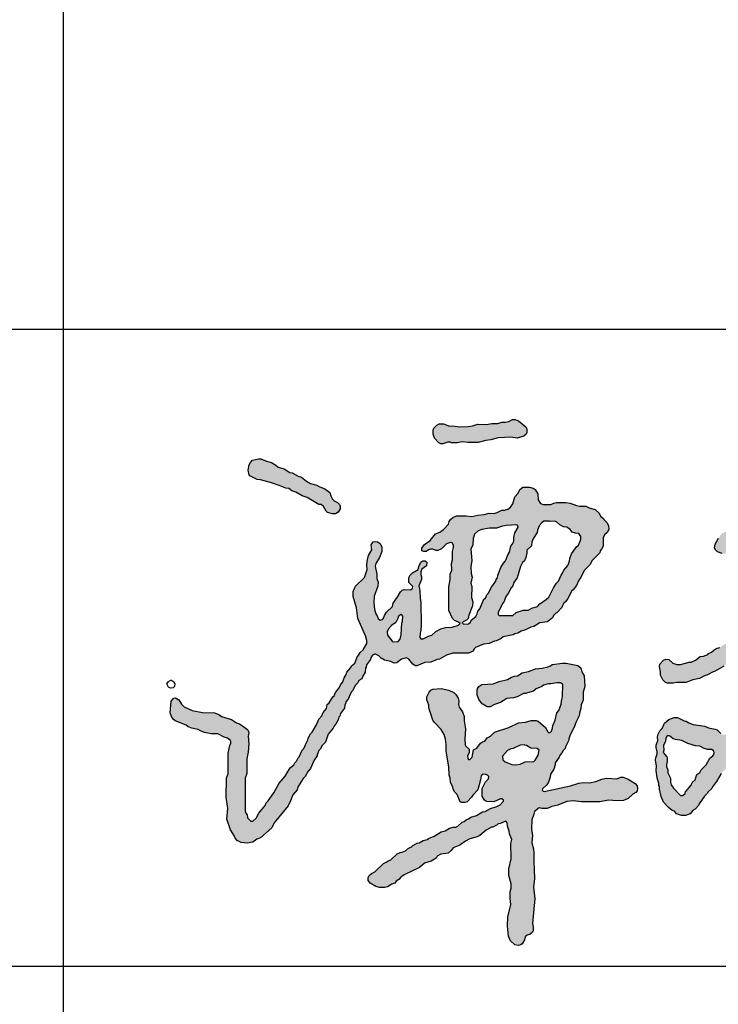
# Model space of a CAD drawing. Extents: x 427948 to 764348, y 274849 to 601549.
# Tile 176 of 212: x 677543 to 678421, y 525401 to 526638. Entities that reach past the tile are written whole.
import ezdxf

# ---------------------------------------------------------------- set-up
doc = ezdxf.new("R2010")
doc.units = 0
doc.header["$LTSCALE"] = 1000
doc.header["$MEASUREMENT"] = 0
doc.layers.get('0').update_dxf_attribs({"linetype": 'CONTINUOUS'})
doc.layers.add('PUB_TITLE', color=4, linetype='CONTINUOUS')

# ---------------------------------------------------------------- blocks, each defined once
blk = doc.blocks.new('谭文军')
at = {"linetype": 'Continuous'}
for points in [[(1125, 2635), (1145, 2632), (1165, 2638), (1173, 2644), (1175, 2649), (1175, 2661), (1172, 2667), (1149, 2685), (1139, 2690), (1130, 2690), (1119, 2683), (1109, 2681), (1097, 2681), (1085, 2677), (1066, 2677), (1049, 2674), (1023, 2675), (1006, 2670), (993, 2668), (967, 2667), (944, 2670), (935, 2669), (916, 2676), (902, 2676), (895, 2672), (886, 2663), (884, 2656), (884, 2644), (888, 2632), (901, 2617), (908, 2614), (914, 2614), (933.8, 2620.6), (941, 2617), (958, 2617), (974, 2620), (992, 2618), (1024, 2618), (1047, 2624), (1063, 2626), (1086, 2633)], [(436, 2475), (445, 2468), (457, 2464), (477, 2452), (492, 2447), (529, 2426), (536, 2425), (543, 2419), (551, 2405), (556, 2401), (571, 2396), (580, 2397), (589, 2402), (595, 2412), (595, 2420), (593, 2425), (587, 2432), (572.8, 2438.5), (566, 2452), (563, 2463), (547, 2474), (530, 2481), (522, 2486), (503, 2491), (490, 2498), (475, 2510), (465, 2513), (446, 2524), (439, 2525), (421, 2536), (402, 2541), (395, 2548), (382, 2556), (366, 2560), (349, 2567), (341, 2567), (323, 2563), (316, 2556), (312, 2549), (309, 2532), (312, 2518), (314, 2515), (337, 2503), (347, 2502), (382, 2493), (406, 2485), (426, 2476)], [(1874.1, 2272), (1889.1, 2262), (1896.5, 2250.3), (1895.1, 2237), (1887.1, 2227), (1880.1, 2225), (1873.1, 2218), (1869.1, 2205), (1867.1, 2186), (1869.1, 2182), (1878.1, 2176), (1887.1, 2176), (1892.1, 2178), (1912.1, 2193), (1918.1, 2200), (1921.1, 2209), (1927.1, 2217), (1939.1, 2227), (1942.1, 2236), (1944.1, 2271), (1937.1, 2294), (1930.1, 2300), (1926.1, 2311), (1915.1, 2321), (1905.1, 2325), (1900.1, 2330), (1890.1, 2336), (1882.1, 2338), (1874.1, 2343), (1863.1, 2346), (1848.1, 2347), (1845.1, 2347), (1833.1, 2345), (1815.1, 2345), (1790.1, 2340), (1780.1, 2335), (1770.1, 2321), (1760.1, 2302), (1758.1, 2291), (1760.1, 2286), (1767.1, 2278), (1781.1, 2273), (1814.1, 2274), (1831.1, 2280), (1841.1, 2281)]]:
    blk.add_hatch(color=256, dxfattribs=at).paths.add_polyline_path(points)
h = blk.add_hatch(color=256, dxfattribs=at)
h.paths.add_polyline_path([(846, 2122), (843, 2133), (842, 2158), (839, 2173), (848, 2193), (848, 2201), (843.3, 2212.1), (849, 2225), (863, 2235), (864, 2246), (859, 2251), (852, 2251), (846, 2246), (839, 2233), (837, 2224), (820, 2213), (811, 2205), (808, 2197), (808, 2183), (824.2, 2168), (813, 2160), (794, 2161), (788, 2159), (782, 2154), (772, 2137), (760, 2119), (757, 2109), (739, 2091), (733, 2081), (728.9, 2068.8), (719, 2066), (713, 2071), (710, 2080), (706, 2086), (702, 2100), (700, 2120), (701, 2141), (712, 2172), (713, 2184), (709, 2196), (709, 2209), (703.3, 2237.4), (717, 2261), (724, 2280), (724, 2293), (719, 2304), (711, 2310), (702, 2311), (697, 2309), (691, 2300), (693, 2285), (683, 2267), (679, 2249), (678, 2236), (679, 2224), (671, 2199), (643, 2172), (635, 2155), (635, 2140), (646, 2104), (650, 2071), (674, 2018), (678, 2003), (678, 1994), (666, 1974), (657, 1966), (651, 1955), (649, 1954), (640, 1933), (630, 1924), (628, 1919), (616, 1905), (614, 1897), (607, 1887), (603, 1875), (596, 1865), (592, 1856), (580, 1841), (576, 1831), (572, 1828), (561, 1809), (555, 1804), (552, 1792), (542, 1779), (538, 1769), (529, 1759), (521, 1741), (508, 1718), (503, 1713), (496, 1700), (495, 1693), (490, 1686), (482, 1667), (477, 1662), (468, 1642), (464, 1638), (459, 1628), (454, 1623), (451, 1617), (440, 1607), (424, 1582), (406, 1560), (389, 1530), (371, 1505), (365, 1499), (362, 1490), (342, 1467), (334, 1451), (320.3, 1438.7), (307, 1452), (306, 1461), (300, 1470), (300, 1575), (305, 1590), (305, 1635), (309, 1656), (311, 1683), (309, 1706), (311, 1717), (308, 1725), (292, 1738), (282, 1744), (273, 1747), (257, 1758), (226, 1767), (218, 1773), (205, 1778), (167, 1779), (135, 1786), (110, 1797), (102, 1805), (94, 1819), (84, 1825), (77, 1824), (70, 1814), (67, 1778), (71, 1767), (76, 1759), (82, 1753), (117, 1740), (123, 1735), (134, 1731), (154, 1727), (161, 1722), (174, 1717), (194, 1713), (215, 1713), (235, 1703), (245, 1700), (257.3, 1689.3), (252, 1677), (247, 1653), (247, 1590), (242, 1575), (241, 1516), (246, 1481), (243, 1448), (254, 1415), (267, 1395), (269, 1389), (275, 1382), (287, 1375), (306, 1373), (324, 1377), (336, 1386), (347, 1390), (383, 1421), (390, 1437), (433, 1489), (441, 1505), (448, 1524), (461, 1539), (464, 1549), (480, 1574), (486, 1580), (496, 1597), (503, 1605), (514, 1631), (523, 1645), (523, 1648), (529, 1661), (534, 1666), (538, 1676), (549, 1687), (558, 1712), (573, 1731), (577, 1739), (583, 1745), (589, 1757), (591, 1765), (594, 1768), (596, 1776), (608, 1793), (609.6, 1807.7), (620, 1821), (629, 1842), (634, 1848), (642, 1863), (650, 1871), (653, 1879), (662, 1884), (665, 1892), (673, 1905), (674, 1917), (676, 1920), (677, 1927), (689, 1944), (690, 1949), (697.5, 1961), (705, 1961), (715, 1955), (722, 1948), (733, 1942), (752, 1938), (763, 1933), (771, 1934), (785, 1945), (801, 1949), (808, 1945), (821, 1929), (829, 1924), (833, 1924), (858, 1935), (877, 1936), (896, 1944), (903, 1945), (925, 1957), (945, 1964), (994, 1964), (1008, 1970), (1012.2, 1979.8), (1040, 1992), (1058, 1994), (1074, 2001), (1081, 2002), (1095, 2009), (1101, 2014), (1132, 2021), (1137, 2024), (1147, 2026), (1157, 2032), (1171, 2036), (1187, 2044), (1197, 2046), (1215, 2058), (1239, 2061), (1254, 2073), (1258, 2081), (1265, 2088), (1268, 2089), (1283, 2106), (1289, 2118), (1296, 2124), (1302, 2133), (1315, 2157), (1319, 2160), (1329, 2174), (1336, 2190), (1343, 2199), (1353, 2220), (1371, 2239), (1377, 2250), (1401, 2275), (1403, 2282), (1409, 2290), (1412, 2297), (1412, 2327.5), (1424, 2338), (1429, 2348), (1428, 2360), (1423, 2370), (1414, 2379), (1413, 2382), (1404, 2389), (1399, 2399), (1387, 2410), (1368, 2415), (1358, 2420), (1334, 2420), (1309, 2430), (1296, 2432), (1267, 2432), (1259, 2430), (1249, 2425), (1219.5, 2425), (1210, 2440), (1209, 2459), (1201, 2472), (1194, 2476), (1183, 2479), (1162, 2479), (1153, 2472), (1148, 2461), (1137, 2449), (1131, 2428), (1121.1, 2412.4), (1105, 2408), (1097, 2408), (1083, 2401), (1073, 2398), (1058, 2399), (1042, 2394), (1023, 2392), (1004, 2388), (986, 2390), (956, 2390), (945, 2385), (938, 2379), (934, 2373), (931, 2364), (916, 2348), (905, 2340), (891, 2334), (874, 2314), (857, 2301), (849, 2290), (849, 2282), (855, 2279), (862, 2280), (871.8, 2287), (883, 2287), (892, 2283), (898, 2283), (910, 2288), (925, 2303), (941.8, 2308.2), (948.2, 2296.9), (944, 2280), (944, 2254), (941, 2242), (942, 2222), (937, 2209), (937, 2193), (933, 2170), (933, 2096), (944, 2071), (950, 2065), (963, 2060), (968, 2056), (962, 2051), (943, 2044), (922, 2043), (908, 2039), (892, 2031), (880, 2020), (871, 2018), (853, 2008), (841.7, 2008), (843, 2026), (846, 2034), (847, 2052)])
h.paths.add_polyline_path([(790, 2079), (789, 2063), (787, 2057), (784, 2021), (781, 2007), (775, 2000), (757.6, 1998.8), (742, 2020), (741, 2030), (745, 2039), (754, 2050), (768, 2059), (774, 2071), (776, 2079), (784.6, 2084.4)], flags=16)
h.paths.add_polyline_path([(987, 2066), (993, 2071), (995, 2082), (1006, 2111), (1007, 2123), (1003, 2137), (1004, 2171), (1001, 2181), (1005, 2200), (1002, 2211), (1001, 2232), (1004, 2252), (1001, 2287), (1007, 2300), (1008, 2320), (1012, 2333), (1024, 2344), (1035, 2348), (1059, 2352), (1081, 2352), (1099, 2358), (1111, 2360), (1146.6, 2362.2), (1148, 2355), (1138, 2337), (1134, 2323), (1134, 2308), (1125, 2296), (1121, 2277), (1116, 2269), (1109, 2250), (1102, 2243), (1094, 2230), (1085, 2206), (1084, 2198), (1080, 2193), (1078, 2187), (1065, 2169), (1055, 2149), (1051, 2145), (1046, 2135), (1041, 2131), (1029, 2101), (1023, 2094), (1019.8, 2081.3), (1002, 2066), (998.4, 2055.3), (978, 2054), (973, 2059)], flags=16)
h.paths.add_polyline_path([(1086, 2090), (1099, 2118), (1104, 2124), (1110, 2140), (1117, 2149), (1126, 2167), (1131, 2173), (1134, 2183), (1145, 2198), (1155, 2233), (1161, 2245), (1167, 2251), (1172, 2261), (1175, 2274), (1175, 2284), (1189, 2297), (1190, 2310), (1195, 2321), (1207, 2339), (1208, 2346), (1213, 2359), (1221, 2369), (1228, 2374), (1244, 2374), (1245, 2373), (1264.8, 2374.2), (1277, 2362), (1289, 2356), (1299, 2355), (1309, 2348), (1316, 2340), (1326, 2336), (1336, 2335), (1342, 2326), (1342, 2317), (1335, 2299), (1329, 2294), (1314, 2272), (1308, 2258), (1307, 2249), (1302, 2236), (1290, 2221), (1286, 2212), (1281, 2206), (1273, 2187), (1267, 2181), (1258, 2167), (1243, 2138), (1236, 2131), (1215, 2117), (1208, 2109), (1190, 2103), (1179, 2097), (1163, 2097), (1142, 2090), (1131, 2081), (1086, 2081)], flags=16)
h = blk.add_hatch(color=256, dxfattribs=at)
h.paths.add_polyline_path([(1886.1, 2030), (1868.1, 2025), (1860.1, 2021), (1842.1, 2017), (1826.1, 2007), (1803.1, 2000), (1799.1, 1996), (1790.1, 1992), (1774.1, 1981), (1766.1, 1979), (1757.1, 1974), (1748.1, 1967), (1739.1, 1963), (1737.1, 1960), (1723.1, 1954), (1713.1, 1953), (1699.1, 1942), (1685.1, 1936), (1679.1, 1936), (1652.1, 1928), (1641.1, 1928), (1628.1, 1933), (1616.1, 1944), (1606.1, 1945), (1599.1, 1942), (1588.1, 1929), (1587.1, 1922), (1590.1, 1906), (1590.1, 1895), (1597.1, 1881), (1605.1, 1873), (1612.1, 1870), (1629.1, 1870), (1641.1, 1873), (1670.1, 1873), (1690.1, 1881), (1711.1, 1885), (1729.1, 1894), (1734.1, 1895), (1753.1, 1906), (1760.1, 1908), (1787.1, 1923), (1791.1, 1927), (1814.1, 1936), (1830.1, 1947), (1838.1, 1950), (1844.1, 1955), (1860.1, 1960), (1875.1, 1968), (1900.1, 1974), (1907.1, 1980), (1918.1, 1985), (1927.1, 1986), (1935.1, 1992), (1947.1, 1998), (1963.1, 1998), (1968.8, 1983.8), (1951.1, 1933), (1944.1, 1926), (1942.1, 1921), (1929.1, 1909), (1925.1, 1903), (1922.1, 1894), (1913.1, 1880), (1902.1, 1857), (1879.1, 1828), (1875.1, 1818), (1861.1, 1803), (1854.1, 1787.4), (1842.1, 1777), (1839.1, 1769), (1832.1, 1762), (1827.1, 1753), (1824.1, 1743), (1795.4, 1710), (1781.1, 1710), (1766.1, 1725), (1760.1, 1728), (1739.1, 1732), (1728.1, 1737), (1691.1, 1742), (1678.1, 1747), (1670.1, 1752), (1665.1, 1752), (1643.1, 1764), (1632.1, 1764), (1616.1, 1758), (1602.1, 1746), (1595.1, 1730), (1588.1, 1722), (1583.1, 1712), (1581.1, 1704), (1582.1, 1692), (1576.1, 1678), (1576.1, 1671), (1581.2, 1653.4), (1575.1, 1639), (1574.1, 1632), (1577.1, 1613), (1576.1, 1599), (1579.1, 1576), (1585.1, 1559), (1585.1, 1553), (1587.1, 1549), (1587.1, 1541), (1592.1, 1518), (1599.1, 1501), (1615.1, 1484), (1626.1, 1475), (1633.1, 1473), (1640.1, 1465), (1655.1, 1459), (1667.1, 1459), (1682.1, 1465), (1690.1, 1475), (1698.1, 1479), (1708.1, 1490), (1710.1, 1496), (1726.1, 1519), (1736.1, 1529), (1737.1, 1532), (1749.1, 1543), (1751.1, 1548), (1764.1, 1565), (1778.1, 1590), (1795.1, 1607), (1802.1, 1617), (1810.1, 1625), (1818.1, 1630), (1829.1, 1631), (1855.1, 1624), (1877.1, 1621), (1899.1, 1615), (1913.1, 1609), (1920.1, 1604), (1943, 1598.9), (1962.1, 1588), (1971.1, 1579), (1992.1, 1569), (2005.1, 1568), (2017.1, 1570), (2030.1, 1566), (2059.1, 1561), (2078.1, 1560), (2094.1, 1557), (2121.1, 1557), (2128.1, 1555), (2169.1, 1560), (2192.1, 1566), (2202.6, 1573), (2218.1, 1573), (2226.1, 1578), (2232.1, 1584), (2249.1, 1589), (2269.1, 1592), (2285.1, 1601), (2294.1, 1603), (2311.1, 1614), (2322.1, 1618), (2347.1, 1639), (2354.1, 1652), (2353.1, 1663), (2343.1, 1672), (2334.1, 1673), (2329.1, 1671), (2320.1, 1663), (2311.1, 1662), (2301.1, 1657), (2279.1, 1642), (2259.1, 1638), (2244.1, 1633), (2234.1, 1633), (2217.1, 1623), (2207.1, 1624), (2170.1, 1620), (2123.1, 1619), (2064.1, 1627), (2041.1, 1638), (2033.1, 1639), (2018.1, 1645), (1999.1, 1647), (1983.1, 1653), (1977.1, 1657), (1950.1, 1664), (1921.1, 1675), (1903.1, 1677), (1874.1, 1685), (1867.1, 1685), (1858.3, 1691.3), (1866.1, 1703), (1869.1, 1711), (1890.1, 1737), (1898.1, 1743), (1903.1, 1755), (1914.1, 1767), (1916.1, 1776), (1922.1, 1782), (1927.1, 1791), (1942.1, 1806), (1969.1, 1852), (1989.1, 1880), (1994.1, 1891), (2008.1, 1906), (2014.1, 1920), (2015.1, 1926), (2022.1, 1937), (2029.1, 1958), (2038.1, 1973), (2040.1, 1982), (2041.1, 2006), (2048.1, 2031), (2045.1, 2044), (2039.1, 2051), (2032.1, 2055), (2000.1, 2058), (1987.1, 2058), (1970.1, 2055), (1963.1, 2052), (1941.1, 2047), (1931.1, 2047), (1908.1, 2042)])
h.paths.add_polyline_path([(1749.1, 1664), (1758.5, 1657.3), (1754.3, 1646.9), (1743.1, 1637), (1732.1, 1617), (1716.1, 1601), (1712.1, 1593), (1703.1, 1587), (1698.1, 1570), (1688.1, 1562), (1685.1, 1554), (1668.1, 1533), (1666.1, 1528), (1654.9, 1518.1), (1630.1, 1544), (1621.1, 1558.1), (1621.1, 1575), (1613.1, 1592), (1613.1, 1600), (1607, 1614.7), (1611.1, 1627), (1611.1, 1637), (1609.1, 1642), (1598.1, 1655), (1600.1, 1662), (1599.1, 1677), (1605.1, 1690), (1606.1, 1700), (1614.1, 1711.1), (1619.1, 1706), (1629.1, 1698), (1636.1, 1695), (1656.1, 1692), (1675.1, 1683), (1699.1, 1676), (1712.1, 1675), (1725.1, 1668), (1737.1, 1664)], flags=16)
h = blk.add_hatch(color=256, dxfattribs=at)
h.paths.add_polyline_path([(1133, 1825), (1145, 1828), (1164, 1838), (1170, 1838), (1195, 1846), (1204, 1853), (1221, 1860), (1227, 1864), (1242, 1868), (1249, 1868), (1268, 1872), (1279, 1871), (1287, 1866), (1286, 1829), (1282, 1815), (1281, 1805), (1274, 1786), (1268, 1778), (1263, 1756), (1256, 1739), (1255, 1731), (1249.7, 1717.7), (1241.7, 1715.7), (1233, 1733), (1210, 1752), (1204, 1754), (1188, 1754), (1171, 1749), (1149, 1747), (1119, 1733), (1074, 1718), (1062, 1706), (1052, 1701), (1044, 1690), (1037, 1688), (1031, 1684), (1019, 1669), (1009, 1663), (1005, 1641), (996.1, 1630.9), (987.5, 1639.5), (996, 1655), (996, 1665), (983.1, 1676.7), (982, 1697), (984, 1729), (980, 1753), (980, 1767), (975, 1781), (962.6, 1799.6), (964, 1816), (961, 1824), (954, 1835), (948, 1841), (932, 1849), (909, 1854), (883, 1852), (877, 1849), (871, 1843), (864, 1828), (864, 1819), (870, 1802), (870, 1794), (873, 1783), (876, 1778), (883, 1755), (888, 1748), (909, 1727), (918, 1711), (922, 1697), (924, 1680), (924, 1659), (933, 1611), (934, 1585), (937, 1575), (938, 1563), (945, 1547), (946, 1541), (951, 1532), (958, 1525), (968, 1502), (972, 1500), (982, 1500), (989, 1502), (1003, 1516), (1007, 1523), (1023, 1539), (1031, 1570), (1033.6, 1586.7), (1043, 1588), (1057.5, 1583.6), (1056, 1573), (1046, 1564), (1036, 1543), (1036, 1519), (1043, 1507), (1049, 1503), (1072, 1502), (1095.6, 1512.1), (1103.5, 1505.8), (1092, 1492), (1082, 1487), (1062, 1481), (1045, 1472), (1037, 1471), (1018, 1459), (1001, 1454), (994, 1449), (986, 1446), (980, 1441), (974, 1439), (956.8, 1423), (946, 1423), (935, 1420), (921, 1412), (909, 1409), (887, 1395), (869, 1388), (865, 1385), (853, 1382), (840, 1374), (834, 1373), (821, 1366), (815, 1361), (807, 1358), (798, 1350), (788, 1345), (781, 1344), (772, 1340), (752, 1322), (744, 1319), (740, 1315), (730, 1310), (703, 1284), (692, 1279), (685, 1273), (682, 1267), (682, 1257), (688, 1249), (706, 1239), (717, 1236), (734, 1236), (742, 1238), (755, 1246), (765, 1249), (769, 1255), (777, 1261), (783, 1268), (794, 1275), (841, 1298), (857, 1311), (878, 1317), (893, 1327), (896, 1333), (908, 1339), (930, 1342), (940, 1351), (946, 1359), (967, 1367), (984, 1380), (998, 1387), (1020, 1393), (1029, 1397), (1048, 1414), (1065, 1423), (1069, 1423), (1083, 1430), (1086, 1433), (1093, 1435), (1109.7, 1442.8), (1114, 1437), (1115, 1426), (1120, 1411), (1121, 1402), (1128, 1385), (1125, 1372), (1126, 1325), (1119, 1294), (1119, 1273), (1126, 1247), (1126, 1234), (1123, 1222), (1123, 1202), (1125, 1183), (1116, 1145), (1115, 1116), (1118, 1085), (1124, 1070), (1138, 1058), (1149, 1056), (1156, 1058), (1160, 1061), (1167, 1073), (1171.6, 1086.9), (1184, 1090), (1192, 1097), (1194, 1101), (1194, 1113), (1192, 1124), (1200, 1201), (1195, 1237), (1199, 1264), (1196, 1317), (1197, 1341), (1195, 1356), (1190, 1374), (1192, 1397), (1189, 1417), (1190, 1446), (1197, 1463), (1199, 1472), (1213, 1483), (1221, 1481), (1238, 1481), (1252, 1487), (1271, 1491), (1299, 1503), (1319, 1505), (1345, 1502), (1401, 1502), (1428, 1507), (1455, 1505), (1475, 1506), (1489, 1512), (1504, 1526), (1513, 1531), (1517, 1536), (1519, 1542), (1517, 1551), (1511, 1559), (1489, 1572), (1474, 1578), (1467, 1578), (1454, 1573), (1422, 1575), (1408, 1572), (1389, 1565), (1369, 1561), (1350, 1562), (1336, 1560), (1310, 1552), (1226.5, 1533.5), (1220.4, 1539.6), (1237, 1555), (1242, 1563), (1247, 1578), (1248, 1588), (1259, 1603), (1263, 1617), (1263, 1623), (1275, 1641), (1278, 1648), (1285, 1655), (1287, 1660), (1294, 1668), (1295, 1673), (1305, 1693), (1305, 1698), (1309, 1710), (1323, 1736), (1327, 1748), (1337, 1769), (1338, 1777), (1343, 1792), (1344, 1803), (1350, 1818), (1350, 1843), (1355, 1860), (1353, 1893), (1346, 1906), (1343, 1918), (1333, 1925), (1297, 1933), (1286, 1933), (1253, 1928), (1248, 1924), (1240, 1921), (1222, 1917), (1202, 1915), (1180, 1907), (1160, 1903), (1146, 1893), (1136, 1892), (1127, 1889), (1115, 1882), (1089, 1876), (1070, 1868), (1035, 1866), (1026, 1860), (1022, 1854), (1020, 1847), (1021, 1834), (1026, 1820), (1036, 1806), (1052, 1797), (1061, 1797), (1074, 1804), (1093, 1810), (1113, 1823)])
h.paths.add_polyline_path([(1154, 1678), (1170.5, 1679.2), (1187, 1669), (1207, 1667), (1213, 1662), (1210, 1647), (1198.8, 1627.1), (1170, 1626), (1154, 1619), (1141, 1617), (1128, 1618), (1107, 1626), (1100, 1632), (1099, 1644), (1115, 1661), (1125, 1666), (1132, 1667)], flags=16)
for points in [[(1130, 2690), (1139, 2690), (1149, 2685), (1172, 2667), (1175, 2661), (1175, 2649), (1173, 2644), (1165, 2638), (1145, 2632), (1125, 2635), (1086, 2633), (1063, 2626), (1047, 2624), (1024, 2618), (992, 2618), (974, 2620), (958, 2617), (941, 2617), (937, 2619), (929, 2619), (914, 2614), (908, 2614), (901, 2617), (888, 2632), (884, 2644), (884, 2656), (886, 2663), (895, 2672), (902, 2676), (916, 2676), (935, 2669), (944, 2670), (967, 2667), (993, 2668), (1006, 2670), (1023, 2675), (1049, 2674), (1066, 2677), (1085, 2677), (1097, 2681), (1109, 2681), (1119, 2683), (1130, 2690)], [(341, 2567), (349, 2567), (366, 2560), (382, 2556), (395, 2548), (402, 2541), (421, 2536), (439, 2525), (446, 2524), (465, 2513), (475, 2510), (490, 2498), (503, 2491), (522, 2486), (530, 2481), (547, 2474), (563, 2463), (566, 2452), (571, 2442), (576, 2437), (587, 2432), (593, 2425), (595, 2420), (595, 2412), (589, 2402), (580, 2397), (571, 2396), (556, 2401), (551, 2405), (543, 2419), (536, 2425), (529, 2426), (492, 2447), (477, 2452), (457, 2464), (445, 2468), (436, 2475), (426, 2476), (406, 2485), (382, 2493), (347, 2502), (337, 2503), (314, 2515), (312, 2518), (309, 2532), (312, 2549), (316, 2556), (323, 2563), (341, 2567)], [(1162, 2479), (1183, 2479), (1194, 2476), (1201, 2472), (1209, 2459), (1210, 2440), (1217, 2429), (1225, 2425), (1249, 2425), (1259, 2430), (1267, 2432), (1296, 2432), (1309, 2430), (1329, 2422), (1339, 2420), (1358, 2420), (1368, 2415), (1387, 2410), (1399, 2399), (1404, 2389), (1413, 2382), (1414, 2379), (1423, 2370), (1428, 2360), (1429, 2348), (1424, 2338), (1416, 2331), (1412, 2322), (1412, 2297), (1409, 2290), (1403, 2282), (1401, 2275), (1377, 2250), (1371, 2239), (1353, 2220), (1343, 2199), (1336, 2190), (1329, 2174), (1319, 2160), (1315, 2157), (1302, 2133), (1296, 2124), (1289, 2118), (1283, 2106), (1268, 2089), (1265, 2088), (1258, 2081), (1254, 2073), (1239, 2061), (1215, 2058), (1197, 2046), (1187, 2044), (1171, 2036), (1157, 2032), (1147, 2026), (1137, 2024), (1132, 2021), (1101, 2014), (1095, 2009), (1081, 2002), (1074, 2001), (1058, 1994), (1040, 1992), (1015, 1981), (1011, 1977), (1008, 1970), (994, 1964), (945, 1964), (925, 1957), (903, 1945), (896, 1944), (877, 1936), (858, 1935), (833, 1924), (829, 1924), (821, 1929), (808, 1945), (801, 1949), (785, 1945), (771, 1934), (763, 1933), (752, 1938), (733, 1942), (722, 1948), (715, 1955), (705, 1961), (702, 1961), (695, 1957), (690, 1949), (689, 1944), (677, 1927), (676, 1920), (674, 1917), (673, 1905), (665, 1892), (662, 1884), (653, 1879), (650, 1871), (642, 1863), (634, 1848), (629, 1842), (620, 1821), (613, 1812), (613, 1809), (609, 1802), (608, 1793), (596, 1776), (594, 1768), (591, 1765), (589, 1757), (583, 1745), (577, 1739), (573, 1731), (558, 1712), (549, 1687), (538, 1676), (534, 1666), (529, 1661), (523, 1648), (523, 1645), (514, 1631), (503, 1605), (496, 1597), (486, 1580), (480, 1574), (464, 1549), (461, 1539), (448, 1524), (441, 1505), (433, 1489), (390, 1437), (383, 1421), (347, 1390), (336, 1386), (324, 1377), (306, 1373), (287, 1375), (275, 1382), (269, 1389), (267, 1395), (254, 1415), (243, 1448), (246, 1481), (241, 1516), (242, 1575), (247, 1590), (247, 1653), (252, 1677), (255, 1684), (255, 1689), (253, 1693), (245, 1700), (235, 1703), (215, 1713), (194, 1713), (174, 1717), (161, 1722), (154, 1727), (134, 1731), (123, 1735), (117, 1740), (82, 1753), (76, 1759), (71, 1767), (67, 1778), (70, 1814), (77, 1824), (84, 1825), (94, 1819), (102, 1805), (110, 1797), (135, 1786), (167, 1779), (205, 1778), (218, 1773), (226, 1767), (257, 1758), (273, 1747), (282, 1744), (292, 1738), (308, 1725), (311, 1717), (309, 1706), (311, 1683), (309, 1656), (305, 1635), (305, 1590), (300, 1575), (300, 1474), (302, 1467), (306, 1461), (307, 1452), (317, 1442), (324, 1442), (334, 1451), (342, 1467), (362, 1490), (365, 1499), (371, 1505), (389, 1530), (406, 1560), (424, 1582), (440, 1607), (451, 1617), (454, 1623), (459, 1628), (464, 1638), (468, 1642), (477, 1662), (482, 1667), (490, 1686), (495, 1693), (496, 1700), (503, 1713), (508, 1718), (521, 1741), (529, 1759), (538, 1769), (542, 1779), (552, 1792), (555, 1804), (561, 1809), (572, 1828), (576, 1831), (580, 1841), (592, 1856), (596, 1865), (603, 1875), (607, 1887), (614, 1897), (616, 1905), (628, 1919), (630, 1924), (640, 1933), (649, 1954), (651, 1955), (657, 1966), (666, 1974), (678, 1994), (678, 2003), (674, 2018), (650, 2071), (646, 2104), (635, 2140), (635, 2155), (643, 2172), (671, 2199), (679, 2224), (678, 2236), (679, 2249), (683, 2267), (693, 2285), (691, 2300), (697, 2309), (702, 2311), (711, 2310), (719, 2304), (724, 2293), (724, 2280), (717, 2261), (706, 2242), (704, 2234), (709, 2209), (709, 2196), (713, 2184), (712, 2172), (701, 2141), (700, 2120), (702, 2100), (706, 2086), (710, 2080), (713, 2071), (719, 2066), (726, 2068), (730, 2072), (733, 2081), (739, 2091), (757, 2109), (760, 2119), (772, 2137), (782, 2154), (788, 2159), (794, 2161), (813, 2160), (820, 2165), (821, 2171), (808, 2183), (808, 2197), (811, 2205), (820, 2213), (837, 2224), (839, 2233), (846, 2246), (852, 2251), (859, 2251), (864, 2246), (863, 2235), (849, 2225), (845, 2216), (845, 2208), (848, 2201), (848, 2193), (839, 2173), (842, 2158), (843, 2133), (846, 2122), (847, 2052), (846, 2034), (843, 2026), (842, 2012), (845, 2008), (853, 2008), (871, 2018), (880, 2020), (892, 2031), (908, 2039), (922, 2043), (943, 2044), (962, 2051), (968, 2056), (963, 2060), (950, 2065), (944, 2071), (933, 2096), (933, 2170), (937, 2193), (937, 2209), (942, 2222), (941, 2242), (944, 2254), (944, 2280), (947, 2292), (947, 2299), (943, 2306), (938, 2307), (925, 2303), (910, 2288), (898, 2283), (892, 2283), (883, 2287), (876, 2287), (869, 2285), (862, 2280), (855, 2279), (849, 2282), (849, 2290), (857, 2301), (874, 2314), (891, 2334), (905, 2340), (916, 2348), (931, 2364), (934, 2373), (938, 2379), (945, 2385), (956, 2390), (986, 2390), (1004, 2388), (1023, 2392), (1042, 2394), (1058, 2399), (1073, 2398), (1083, 2401), (1097, 2408), (1105, 2408), (1116, 2411), (1124, 2417), (1131, 2428), (1137, 2449), (1148, 2461), (1153, 2472), (1162, 2479)], [(1145, 2361), (1144, 2362), (1111, 2360), (1099, 2358), (1081, 2352), (1059, 2352), (1035, 2348), (1024, 2344), (1012, 2333), (1008, 2320), (1007, 2300), (1001, 2287), (1004, 2252), (1001, 2232), (1002, 2211), (1005, 2200), (1001, 2181), (1004, 2171), (1003, 2137), (1007, 2123), (1006, 2111), (995, 2082), (993, 2071), (987, 2066), (977, 2061), (974, 2058), (978, 2054), (994, 2055), (1000, 2060), (1002, 2066), (1016, 2078), (1021, 2086), (1023, 2094), (1029, 2101), (1041, 2131), (1046, 2135), (1051, 2145), (1055, 2149), (1065, 2169), (1078, 2187), (1080, 2193), (1084, 2198), (1085, 2206), (1094, 2230), (1102, 2243), (1109, 2250), (1116, 2269), (1121, 2277), (1125, 2296), (1131, 2304), (1134, 2313), (1134, 2323), (1138, 2337), (1148, 2355), (1147, 2360), (1145, 2361)], [(1245, 2373), (1244, 2374), (1228, 2374), (1221, 2369), (1213, 2359), (1208, 2346), (1207, 2339), (1195, 2321), (1190, 2310), (1189, 2297), (1175, 2284), (1175, 2274), (1172, 2261), (1167, 2251), (1161, 2245), (1155, 2233), (1145, 2198), (1134, 2183), (1131, 2173), (1126, 2167), (1117, 2149), (1110, 2140), (1104, 2124), (1099, 2118), (1086, 2090), (1086, 2084), (1089, 2081), (1131, 2081), (1142, 2090), (1163, 2097), (1179, 2097), (1190, 2103), (1208, 2109), (1215, 2117), (1236, 2131), (1243, 2138), (1258, 2167), (1267, 2181), (1273, 2187), (1281, 2206), (1286, 2212), (1290, 2221), (1302, 2236), (1307, 2249), (1308, 2258), (1314, 2272), (1329, 2294), (1335, 2299), (1342, 2317), (1342, 2326), (1336, 2335), (1326, 2336), (1316, 2340), (1309, 2348), (1299, 2355), (1289, 2356), (1277, 2362), (1268, 2371), (1262, 2374), (1245, 2373)], [(1781.1, 2273), (1767.1, 2278), (1760.1, 2286), (1758.1, 2291), (1760.1, 2302), (1770.1, 2321)], [(786, 2083), (784, 2084), (776, 2079), (774, 2071), (768, 2059), (754, 2050), (745, 2039), (741, 2030), (742, 2020), (756, 2001), (760, 1999), (775, 2000), (781, 2007), (784, 2021), (787, 2057), (789, 2063), (790, 2079), (786, 2083)], [(1778.1, 1590), (1764.1, 1565), (1751.1, 1548), (1749.1, 1543), (1737.1, 1532), (1736.1, 1529), (1726.1, 1519), (1710.1, 1496), (1708.1, 1490), (1698.1, 1479), (1690.1, 1475), (1682.1, 1465), (1667.1, 1459), (1655.1, 1459), (1640.1, 1465), (1633.1, 1473), (1626.1, 1475), (1615.1, 1484), (1599.1, 1501), (1592.1, 1518), (1587.1, 1541), (1587.1, 1549), (1585.1, 1553), (1585.1, 1559), (1579.1, 1576), (1576.1, 1599), (1577.1, 1613), (1574.1, 1632), (1575.1, 1639), (1580.1, 1651), (1580.1, 1657), (1576.1, 1671), (1576.1, 1678), (1582.1, 1692), (1581.1, 1704), (1583.1, 1712), (1588.1, 1722), (1595.1, 1730), (1602.1, 1746), (1616.1, 1758), (1632.1, 1764), (1643.1, 1764), (1665.1, 1752), (1670.1, 1752), (1678.1, 1747), (1691.1, 1742), (1728.1, 1737), (1739.1, 1732), (1760.1, 1728), (1766.1, 1725), (1777.1, 1714)], [(1787.1, 1923), (1760.1, 1908), (1753.1, 1906), (1734.1, 1895), (1729.1, 1894), (1711.1, 1885), (1690.1, 1881), (1670.1, 1873), (1641.1, 1873), (1629.1, 1870), (1612.1, 1870), (1605.1, 1873), (1597.1, 1881), (1590.1, 1895), (1590.1, 1906), (1587.1, 1922), (1588.1, 1929), (1599.1, 1942), (1606.1, 1945), (1616.1, 1944), (1628.1, 1933), (1641.1, 1928), (1652.1, 1928), (1679.1, 1936), (1685.1, 1936), (1699.1, 1942), (1713.1, 1953), (1723.1, 1954), (1737.1, 1960), (1739.1, 1963), (1748.1, 1967), (1757.1, 1974), (1766.1, 1979), (1774.1, 1981)], [(1286, 1933), (1297, 1933), (1333, 1925), (1343, 1918), (1346, 1906), (1353, 1893), (1355, 1860), (1350, 1843), (1350, 1818), (1344, 1803), (1343, 1792), (1338, 1777), (1337, 1769), (1327, 1748), (1323, 1736), (1309, 1710), (1305, 1698), (1305, 1693), (1295, 1673), (1294, 1668), (1287, 1660), (1285, 1655), (1278, 1648), (1275, 1641), (1263, 1623), (1263, 1617), (1259, 1603), (1248, 1588), (1247, 1578), (1242, 1563), (1237, 1555), (1223, 1542), (1222, 1538), (1225, 1535), (1229, 1534), (1310, 1552), (1336, 1560), (1350, 1562), (1369, 1561), (1389, 1565), (1408, 1572), (1422, 1575), (1454, 1573), (1467, 1578), (1474, 1578), (1489, 1572), (1511, 1559), (1517, 1551), (1519, 1542), (1517, 1536), (1513, 1531), (1504, 1526), (1489, 1512), (1475, 1506), (1455, 1505), (1428, 1507), (1401, 1502), (1345, 1502), (1319, 1505), (1299, 1503), (1271, 1491), (1252, 1487), (1238, 1481), (1221, 1481), (1213, 1483), (1199, 1472), (1197, 1463), (1190, 1446), (1189, 1417), (1192, 1397), (1190, 1374), (1195, 1356), (1197, 1341), (1196, 1317), (1199, 1264), (1195, 1237), (1200, 1201), (1192, 1124), (1194, 1113), (1194, 1101), (1192, 1097), (1184, 1090), (1176, 1088), (1170, 1082), (1167, 1073), (1160, 1061), (1156, 1058), (1149, 1056), (1138, 1058), (1124, 1070), (1118, 1085), (1115, 1116), (1116, 1145), (1125, 1183), (1123, 1202), (1123, 1222), (1126, 1234), (1126, 1247), (1119, 1273), (1119, 1294), (1126, 1325), (1125, 1372), (1128, 1385), (1121, 1402), (1120, 1411), (1115, 1426), (1114, 1437), (1111, 1441), (1108, 1442), (1093, 1435), (1086, 1433), (1083, 1430), (1069, 1423), (1065, 1423), (1048, 1414), (1029, 1397), (1020, 1393), (998, 1387), (984, 1380), (967, 1367), (946, 1359), (940, 1351), (930, 1342), (908, 1339), (896, 1333), (893, 1327), (878, 1317), (857, 1311), (841, 1298), (794, 1275), (783, 1268), (777, 1261), (769, 1255), (765, 1249), (755, 1246), (742, 1238), (734, 1236), (717, 1236), (706, 1239), (688, 1249), (682, 1257), (682, 1267), (685, 1273), (692, 1279), (703, 1284), (730, 1310), (740, 1315), (744, 1319), (752, 1322), (772, 1340), (781, 1344), (788, 1345), (798, 1350), (807, 1358), (815, 1361), (821, 1366), (834, 1373), (840, 1374), (853, 1382), (865, 1385), (869, 1388), (887, 1395), (909, 1409), (921, 1412), (935, 1420), (946, 1423), (954, 1423), (960, 1426), (974, 1439), (980, 1441), (986, 1446), (994, 1449), (1001, 1454), (1018, 1459), (1037, 1471), (1045, 1472), (1062, 1481), (1082, 1487), (1092, 1492), (1102, 1504), (1102, 1507), (1097, 1511), (1093, 1511), (1072, 1502), (1049, 1503), (1043, 1507), (1036, 1519), (1036, 1543), (1046, 1564), (1056, 1573), (1057, 1580), (1053, 1585), (1043, 1588), (1036, 1587), (1033, 1583), (1031, 1570), (1023, 1539), (1007, 1523), (1003, 1516), (989, 1502), (982, 1500), (972, 1500), (968, 1502), (958, 1525), (951, 1532), (946, 1541), (945, 1547), (938, 1563), (937, 1575), (934, 1585), (933, 1611), (924, 1659), (924, 1680), (922, 1697), (918, 1711), (909, 1727), (888, 1748), (883, 1755), (876, 1778), (873, 1783), (870, 1794), (870, 1802), (864, 1819), (864, 1828), (871, 1843), (877, 1849), (883, 1852), (909, 1854), (932, 1849), (948, 1841), (954, 1835), (961, 1824), (964, 1816), (963, 1804), (965, 1796), (975, 1781), (980, 1767), (980, 1753), (984, 1729), (982, 1697), (983, 1679), (985, 1675), (996, 1665), (996, 1655), (990, 1644), (991, 1636), (994, 1633), (998, 1633), (1005, 1641), (1009, 1663), (1019, 1669), (1031, 1684), (1037, 1688), (1044, 1690), (1052, 1701), (1062, 1706), (1074, 1718), (1119, 1733), (1149, 1747), (1171, 1749), (1188, 1754), (1204, 1754), (1210, 1752), (1233, 1733), (1240, 1719), (1243, 1716), (1247, 1717), (1251, 1721), (1255, 1731), (1256, 1739), (1263, 1756), (1268, 1778), (1274, 1786), (1281, 1805), (1282, 1815), (1286, 1829), (1287, 1866), (1279, 1871), (1268, 1872), (1249, 1868), (1242, 1868), (1227, 1864), (1221, 1860), (1204, 1853), (1195, 1846), (1170, 1838), (1164, 1838), (1145, 1828), (1133, 1825), (1113, 1823), (1093, 1810), (1074, 1804), (1061, 1797), (1052, 1797), (1036, 1806), (1026, 1820), (1021, 1834), (1020, 1847), (1022, 1854), (1026, 1860), (1035, 1866), (1070, 1868), (1089, 1876), (1115, 1882), (1127, 1889), (1136, 1892), (1146, 1893), (1160, 1903), (1180, 1907), (1202, 1915), (1222, 1917), (1240, 1921), (1248, 1924), (1253, 1928), (1286, 1933)], [(69, 1880), (71, 1880), (77, 1876), (81, 1868), (80, 1860), (76, 1856), (68, 1855), (62, 1858), (57, 1868), (62, 1876), (69, 1880)], [(1619.1, 1706), (1618.1, 1707), (1611.1, 1707), (1606.1, 1700), (1605.1, 1690), (1599.1, 1677), (1600.1, 1662), (1598.1, 1655), (1609.1, 1642), (1611.1, 1637), (1611.1, 1627), (1608.1, 1618), (1608.1, 1612), (1613.1, 1600), (1613.1, 1592), (1621.1, 1575), (1621.1, 1563), (1623.1, 1555), (1630.1, 1544), (1652.1, 1521), (1658.1, 1521), (1666.1, 1528), (1668.1, 1533), (1685.1, 1554), (1688.1, 1562), (1698.1, 1570), (1703.1, 1587), (1712.1, 1593), (1716.1, 1601), (1732.1, 1617), (1743.1, 1637), (1752.1, 1645), (1755.1, 1649), (1757.1, 1654), (1756.1, 1659), (1749.1, 1664), (1737.1, 1664), (1725.1, 1668), (1712.1, 1675), (1699.1, 1676), (1675.1, 1683), (1656.1, 1692), (1636.1, 1695), (1629.1, 1698), (1619.1, 1706)], [(1169, 1678), (1168, 1679), (1154, 1678), (1132, 1667), (1125, 1666), (1115, 1661), (1099, 1644), (1100, 1632), (1107, 1626), (1128, 1618), (1141, 1617), (1154, 1619), (1170, 1626), (1197, 1627), (1201, 1631), (1210, 1647), (1213, 1662), (1207, 1667), (1187, 1669), (1174, 1677), (1169, 1678)]]:
    blk.add_lwpolyline(points, dxfattribs=at)
blk = doc.blocks.new('24')
at = {"layer": 'PUB_TITLE'}
for p, q in [((-1112538.9, 154918.9), (-1112538.9, 159718.9)), ((-1116488.9, 158118.9), (-1110888.9, 158118.9)), ((-1116488.9, 157318.9), (-1110888.9, 157318.9))]:
    blk.add_line(p, q, dxfattribs=at)
at = {"linetype": 'Continuous', "xscale": 0.4043519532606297, "yscale": 0.4043519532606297, "zscale": 0.4043519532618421}
blk.add_blockref('谭文军', (-1112431.8, 156918), dxfattribs=at)

msp = doc.modelspace()

# ---------------------------------------------------------------- block references
msp.add_blockref('24', (1790136.9, 368130.5))

doc.saveas('drawing.dxf')
